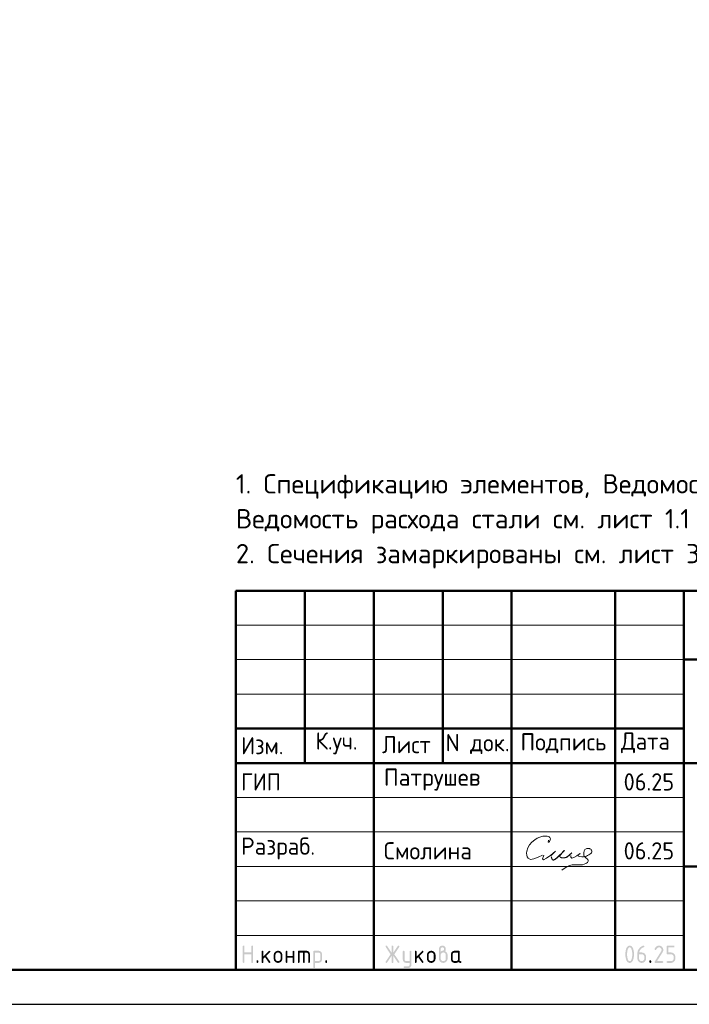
# Model space of a CAD drawing. Header units: millimetres. Extents: x 0 to 50400, y 0 to 35640.
# Tile 10 of 14: x 23836 to 35493, y 0 to 17142. Entities that reach past the tile are written whole.
import ezdxf

# ---------------------------------------------------------------- set-up
doc = ezdxf.new("R2010")
doc.units = ezdxf.units.MM
doc.layers.add('Standard', color=7, linetype='Continuous', lineweight=25)
doc.styles.add('ISOCPEUR', font='txt')

msp = doc.modelspace()

# ---------------------------------------------------------------- hatches: boundary and pattern name
at = {"layer": 'Standard', "linetype": 'Continuous', "lineweight": 25, "transparency": 33554687}
for points in [[(27719, 737), (27719, 1007), (27719, 1008), (27719, 1010), (27719, 1012), (27720, 1013), (27720, 1015), (27721, 1016), (27722, 1017), (27723, 1018), (27724, 1019), (27725, 1019), (27726, 1020), (27727, 1021), (27729, 1021), (27730, 1021), (27732, 1022), (27734, 1022), (27736, 1022), (27737, 1021), (27739, 1021), (27741, 1021), (27742, 1020), (27743, 1019), (27744, 1019), (27745, 1018), (27746, 1017), (27747, 1016), (27748, 1015), (27748, 1013), (27748, 1012), (27749, 1010), (27749, 1008), (27749, 1007), (27749, 902), (27869, 902), (27869, 1007), (27869, 1008), (27869, 1010), (27869, 1012), (27870, 1013), (27870, 1015), (27871, 1016), (27871, 1017), (27872, 1018), (27873, 1019), (27874, 1019), (27876, 1020), (27877, 1021), (27878, 1021), (27880, 1021), (27882, 1022), (27884, 1022), (27886, 1022), (27887, 1021), (27889, 1021), (27890, 1021), (27892, 1020), (27893, 1019), (27894, 1019), (27895, 1018), (27896, 1017), (27897, 1016), (27897, 1015), (27898, 1013), (27898, 1012), (27898, 1010), (27899, 1008), (27899, 1007), (27899, 737), (27899, 735), (27898, 733), (27898, 731), (27898, 730), (27897, 729), (27897, 727), (27896, 726), (27895, 725), (27894, 724), (27893, 724), (27892, 723), (27890, 722), (27889, 722), (27887, 722), (27886, 722), (27884, 722), (27882, 722), (27880, 722), (27878, 722), (27877, 722), (27876, 723), (27874, 724), (27873, 724), (27872, 725), (27871, 726), (27871, 727), (27870, 729), (27870, 730), (27869, 731), (27869, 733), (27869, 735), (27869, 737), (27869, 872), (27749, 872), (27749, 737), (27749, 735), (27749, 733), (27748, 731), (27748, 730), (27748, 729), (27747, 727), (27746, 726), (27745, 725), (27744, 724), (27743, 724), (27742, 723), (27741, 722), (27739, 722), (27737, 722), (27736, 722), (27734, 722), (27732, 722), (27730, 722), (27729, 722), (27727, 722), (27726, 723), (27725, 724), (27724, 724), (27723, 725), (27722, 726), (27721, 727), (27720, 729), (27720, 730), (27719, 731), (27719, 733), (27719, 735)], [(28079, 833), (28173, 927), (28174, 928), (28175, 929), (28177, 930), (28178, 930), (28179, 931), (28181, 931), (28182, 931), (28184, 931), (28186, 931), (28187, 931), (28189, 931), (28190, 930), (28192, 930), (28193, 929), (28194, 929), (28195, 928), (28196, 927), (28197, 926), (28197, 924), (28198, 923), (28198, 922), (28198, 920), (28199, 918), (28199, 916), (28199, 915), (28198, 914), (28198, 912), (28198, 911), (28197, 910), (28196, 908), (28195, 907), (28194, 906), (28128, 840), (28196, 745), (28197, 743), (28198, 741), (28199, 739), (28199, 736), (28199, 734), (28198, 733), (28198, 731), (28198, 730), (28197, 728), (28197, 727), (28196, 726), (28195, 725), (28194, 724), (28193, 724), (28192, 723), (28190, 722), (28189, 722), (28187, 722), (28186, 722), (28184, 722), (28182, 722), (28180, 722), (28178, 722), (28177, 723), (28175, 724), (28174, 725), (28172, 726), (28171, 728), (28107, 819), (28079, 791), (28079, 737), (28079, 735), (28078, 733), (28078, 731), (28078, 730), (28077, 729), (28077, 727), (28076, 726), (28075, 725), (28074, 724), (28073, 724), (28072, 723), (28070, 722), (28069, 722), (28067, 722), (28066, 722), (28064, 722), (28062, 722), (28060, 722), (28059, 722), (28057, 722), (28056, 723), (28055, 724), (28053, 724), (28052, 725), (28051, 726), (28051, 727), (28050, 729), (28050, 730), (28049, 731), (28049, 733), (28049, 735), (28049, 737), (28049, 916), (28049, 918), (28049, 920), (28049, 922), (28050, 923), (28050, 924), (28051, 926), (28051, 927), (28052, 928), (28053, 929), (28055, 929), (28056, 930), (28057, 930), (28059, 931), (28060, 931), (28062, 931), (28064, 931), (28066, 931), (28067, 931), (28069, 931), (28070, 930), (28072, 930), (28073, 929), (28074, 929), (28075, 928), (28076, 927), (28077, 926), (28077, 924), (28078, 923), (28078, 922), (28078, 920), (28079, 918), (28079, 916)], [(28498, 811), (28498, 737), (28498, 735), (28498, 733), (28498, 731), (28497, 730), (28497, 729), (28496, 727), (28496, 726), (28495, 725), (28494, 724), (28493, 724), (28491, 723), (28490, 722), (28489, 722), (28487, 722), (28485, 722), (28483, 722), (28481, 722), (28480, 722), (28478, 722), (28477, 722), (28475, 723), (28474, 724), (28473, 724), (28472, 725), (28471, 726), (28470, 727), (28470, 729), (28469, 730), (28469, 731), (28469, 733), (28468, 735), (28468, 737), (28468, 916), (28468, 918), (28469, 920), (28469, 922), (28469, 923), (28470, 924), (28470, 926), (28471, 927), (28472, 928), (28473, 929), (28474, 929), (28475, 930), (28477, 930), (28478, 931), (28480, 931), (28481, 931), (28483, 931), (28485, 931), (28487, 931), (28489, 931), (28490, 930), (28491, 930), (28493, 929), (28494, 929), (28495, 928), (28496, 927), (28496, 926), (28497, 924), (28497, 923), (28498, 922), (28498, 920), (28498, 918), (28498, 916), (28498, 841), (28588, 841), (28588, 916), (28588, 918), (28588, 920), (28588, 922), (28589, 923), (28589, 924), (28590, 926), (28591, 927), (28592, 928), (28593, 929), (28594, 929), (28595, 930), (28596, 930), (28598, 931), (28600, 931), (28601, 931), (28603, 931), (28605, 931), (28607, 931), (28608, 931), (28610, 930), (28611, 930), (28612, 929), (28613, 929), (28614, 928), (28615, 927), (28616, 926), (28617, 924), (28617, 923), (28618, 922), (28618, 920), (28618, 918), (28618, 916), (28618, 737), (28618, 735), (28618, 733), (28618, 731), (28617, 730), (28617, 729), (28616, 727), (28615, 726), (28614, 725), (28613, 724), (28612, 724), (28611, 723), (28610, 722), (28608, 722), (28607, 722), (28605, 722), (28603, 722), (28601, 722), (28600, 722), (28598, 722), (28596, 722), (28595, 723), (28594, 724), (28593, 724), (28592, 725), (28591, 726), (28590, 727), (28589, 729), (28589, 730), (28588, 731), (28588, 733), (28588, 735), (28588, 737), (28588, 811)], [(28693, 931), (28828, 931), (28831, 931), (28834, 931), (28837, 931), (28840, 930), (28843, 930), (28846, 929), (28849, 928), (28851, 927), (28854, 926), (28856, 925), (28859, 923), (28861, 922), (28864, 920), (28866, 918), (28868, 916), (28871, 914), (28873, 912), (28875, 909), (28877, 907), (28878, 905), (28880, 902), (28881, 900), (28883, 897), (28884, 895), (28885, 892), (28886, 889), (28886, 886), (28887, 883), (28887, 881), (28888, 878), (28888, 875), (28888, 871), (28888, 737), (28888, 735), (28888, 733), (28888, 731), (28887, 730), (28887, 729), (28886, 727), (28885, 726), (28884, 725), (28883, 724), (28882, 724), (28881, 723), (28880, 722), (28878, 722), (28877, 722), (28875, 722), (28873, 722), (28871, 722), (28869, 722), (28868, 722), (28866, 722), (28865, 723), (28864, 724), (28863, 724), (28862, 725), (28861, 726), (28860, 727), (28859, 729), (28859, 730), (28858, 731), (28858, 733), (28858, 735), (28858, 737), (28858, 871), (28858, 875), (28857, 877), (28857, 880), (28856, 883), (28855, 886), (28853, 888), (28851, 891), (28849, 893), (28847, 895), (28845, 896), (28842, 898), (28840, 899), (28837, 900), (28834, 901), (28831, 901), (28828, 901), (28798, 901), (28798, 737), (28798, 735), (28798, 733), (28798, 731), (28797, 730), (28797, 729), (28796, 727), (28795, 726), (28794, 725), (28793, 724), (28792, 724), (28791, 723), (28790, 722), (28788, 722), (28787, 722), (28785, 722), (28783, 722), (28781, 722), (28780, 722), (28778, 722), (28777, 722), (28775, 723), (28774, 724), (28773, 724), (28772, 725), (28771, 726), (28770, 727), (28769, 729), (28769, 730), (28769, 731), (28768, 733), (28768, 735), (28768, 737), (28768, 901), (28708, 901), (28708, 737), (28708, 735), (28708, 733), (28708, 731), (28707, 730), (28707, 729), (28706, 727), (28705, 726), (28704, 725), (28704, 724), (28702, 724), (28701, 723), (28700, 722), (28698, 722), (28697, 722), (28695, 722), (28693, 722), (28691, 722), (28690, 722), (28688, 722), (28687, 722), (28685, 723), (28684, 724), (28683, 724), (28682, 725), (28681, 726), (28680, 727), (28680, 729), (28679, 730), (28679, 731), (28678, 733), (28678, 735), (28678, 737), (28678, 916), (28678, 918), (28678, 920), (28679, 922), (28679, 923), (28680, 924), (28680, 926), (28681, 927), (28682, 928), (28683, 929), (28684, 929), (28685, 930), (28687, 930), (28688, 931), (28690, 931), (28691, 931)], [(30310, 844), (30233, 728), (30232, 726), (30230, 725), (30229, 724), (30227, 723), (30226, 722), (30224, 722), (30222, 722), (30220, 722), (30218, 722), (30217, 722), (30215, 722), (30214, 723), (30212, 723), (30211, 724), (30210, 724), (30209, 725), (30208, 726), (30207, 728), (30207, 729), (30206, 730), (30206, 732), (30206, 734), (30205, 735), (30205, 737), (30205, 739), (30206, 741), (30207, 743), (30208, 745), (30292, 871), (30208, 998), (30207, 1000), (30206, 1002), (30205, 1004), (30205, 1006), (30205, 1008), (30206, 1010), (30206, 1011), (30206, 1013), (30207, 1014), (30207, 1015), (30208, 1017), (30209, 1018), (30210, 1019), (30211, 1019), (30212, 1020), (30214, 1021), (30215, 1021), (30217, 1021), (30218, 1022), (30220, 1022), (30222, 1022), (30224, 1021), (30226, 1021), (30227, 1020), (30229, 1019), (30230, 1018), (30232, 1016), (30233, 1015), (30310, 899), (30310, 1007), (30310, 1008), (30310, 1010), (30311, 1012), (30311, 1013), (30312, 1015), (30312, 1016), (30313, 1017), (30314, 1018), (30315, 1019), (30316, 1019), (30317, 1020), (30319, 1021), (30320, 1021), (30322, 1021), (30323, 1022), (30325, 1022), (30327, 1022), (30329, 1021), (30330, 1021), (30332, 1021), (30333, 1020), (30334, 1019), (30336, 1019), (30337, 1018), (30337, 1017), (30338, 1016), (30339, 1015), (30339, 1013), (30340, 1012), (30340, 1010), (30340, 1008), (30340, 1007), (30340, 899), (30418, 1015), (30419, 1016), (30420, 1018), (30422, 1019), (30423, 1020), (30425, 1021), (30427, 1021), (30428, 1022), (30430, 1022), (30432, 1022), (30433, 1021), (30435, 1021), (30436, 1020), (30437, 1020), (30439, 1019), (30440, 1018), (30441, 1017), (30442, 1016), (30443, 1015), (30444, 1013), (30444, 1012), (30445, 1011), (30445, 1009), (30445, 1008), (30445, 1006), (30445, 1004), (30445, 1002), (30444, 1000), (30443, 998), (30358, 871), (30443, 745), (30444, 743), (30445, 741), (30445, 739), (30445, 737), (30445, 735), (30445, 734), (30445, 732), (30444, 731), (30444, 730), (30443, 728), (30442, 727), (30441, 726), (30440, 725), (30439, 724), (30438, 723), (30436, 723), (30435, 722), (30434, 722), (30432, 722), (30431, 722), (30429, 722), (30427, 722), (30425, 722), (30423, 723), (30422, 724), (30420, 725), (30419, 726), (30418, 728), (30340, 844), (30340, 737), (30340, 735), (30340, 733), (30340, 731), (30339, 730), (30339, 729), (30338, 727), (30337, 726), (30337, 725), (30336, 724), (30334, 724), (30333, 723), (30332, 722), (30330, 722), (30329, 722), (30327, 722), (30325, 722), (30323, 722), (30322, 722), (30320, 722), (30319, 722), (30317, 723), (30316, 724), (30315, 724), (30314, 725), (30313, 726), (30312, 727), (30312, 729), (30311, 730), (30311, 731), (30310, 733), (30310, 735), (30310, 737)], [(30625, 691), (30625, 722), (30565, 722), (30562, 722), (30559, 722), (30556, 722), (30553, 723), (30550, 723), (30547, 724), (30545, 725), (30542, 726), (30539, 727), (30537, 728), (30534, 730), (30532, 731), (30529, 733), (30527, 735), (30525, 737), (30523, 739), (30521, 741), (30519, 744), (30517, 746), (30515, 748), (30513, 751), (30512, 753), (30511, 756), (30510, 758), (30509, 761), (30508, 764), (30507, 767), (30506, 769), (30506, 772), (30506, 775), (30505, 778), (30505, 781), (30505, 916), (30505, 918), (30506, 920), (30506, 922), (30506, 923), (30507, 924), (30507, 926), (30508, 927), (30509, 928), (30510, 929), (30511, 929), (30512, 930), (30514, 930), (30515, 931), (30517, 931), (30518, 931), (30520, 931), (30522, 931), (30524, 931), (30526, 931), (30527, 930), (30528, 930), (30530, 929), (30531, 929), (30532, 928), (30533, 927), (30533, 926), (30534, 924), (30534, 923), (30535, 922), (30535, 920), (30535, 918), (30535, 916), (30535, 782), (30535, 779), (30536, 776), (30536, 773), (30538, 770), (30539, 768), (30540, 765), (30542, 763), (30544, 760), (30546, 758), (30549, 757), (30551, 755), (30554, 754), (30557, 753), (30559, 752), (30562, 752), (30565, 752), (30625, 752), (30625, 916), (30625, 918), (30625, 920), (30625, 922), (30626, 923), (30626, 924), (30627, 926), (30628, 927), (30629, 928), (30630, 929), (30631, 929), (30632, 930), (30633, 930), (30635, 931), (30636, 931), (30638, 931), (30640, 931), (30642, 931), (30644, 931), (30645, 931), (30647, 930), (30648, 930), (30649, 929), (30650, 929), (30651, 928), (30652, 927), (30653, 926), (30654, 924), (30654, 923), (30655, 922), (30655, 920), (30655, 918), (30655, 916), (30655, 692), (30655, 688), (30655, 685), (30655, 682), (30654, 680), (30653, 677), (30653, 674), (30652, 671), (30651, 669), (30650, 666), (30648, 663), (30647, 661), (30645, 658), (30644, 656), (30642, 654), (30640, 651), (30638, 649), (30636, 647), (30634, 645), (30631, 643), (30629, 641), (30627, 640), (30624, 638), (30621, 637), (30619, 636), (30616, 635), (30613, 634), (30611, 633), (30608, 633), (30605, 632), (30602, 632), (30599, 632), (30596, 632), (30535, 632), (30534, 632), (30532, 632), (30530, 632), (30529, 633), (30527, 633), (30526, 634), (30525, 634), (30524, 635), (30523, 636), (30522, 638), (30522, 639), (30521, 640), (30521, 642), (30521, 643), (30520, 645), (30520, 647), (30520, 648), (30521, 650), (30521, 651), (30522, 652), (30522, 654), (30523, 655), (30524, 656), (30525, 657), (30526, 658), (30527, 659), (30529, 660), (30530, 661), (30531, 661), (30533, 661), (30534, 662), (30535, 662), (30595, 662), (30598, 662), (30601, 662), (30604, 663), (30607, 664), (30609, 665), (30612, 666), (30614, 668), (30616, 670), (30619, 672), (30620, 675), (30622, 677), (30623, 680), (30624, 682), (30624, 685), (30625, 688)], [(30745, 833), (30840, 927), (30841, 928), (30842, 929), (30843, 930), (30844, 930), (30846, 931), (30847, 931), (30849, 931), (30850, 931), (30852, 931), (30854, 931), (30855, 931), (30857, 930), (30858, 930), (30859, 929), (30860, 929), (30861, 928), (30862, 927), (30863, 926), (30864, 924), (30864, 923), (30865, 922), (30865, 920), (30865, 918), (30865, 916), (30865, 915), (30865, 914), (30865, 912), (30864, 911), (30863, 910), (30863, 908), (30862, 907), (30861, 906), (30795, 840), (30862, 745), (30864, 743), (30864, 741), (30865, 739), (30865, 736), (30865, 734), (30865, 733), (30865, 731), (30864, 730), (30864, 728), (30863, 727), (30862, 726), (30861, 725), (30860, 724), (30859, 724), (30858, 723), (30857, 722), (30855, 722), (30854, 722), (30852, 722), (30850, 722), (30848, 722), (30846, 722), (30845, 722), (30843, 723), (30842, 724), (30840, 725), (30839, 726), (30838, 728), (30773, 819), (30745, 791), (30745, 737), (30745, 735), (30745, 733), (30745, 731), (30744, 730), (30744, 729), (30743, 727), (30742, 726), (30741, 725), (30741, 724), (30739, 724), (30738, 723), (30737, 722), (30735, 722), (30734, 722), (30732, 722), (30730, 722), (30728, 722), (30727, 722), (30725, 722), (30724, 722), (30722, 723), (30721, 724), (30720, 724), (30719, 725), (30718, 726), (30717, 727), (30717, 729), (30716, 730), (30716, 731), (30715, 733), (30715, 735), (30715, 737), (30715, 916), (30715, 918), (30715, 920), (30716, 922), (30716, 923), (30717, 924), (30717, 926), (30718, 927), (30719, 928), (30720, 929), (30721, 929), (30722, 930), (30724, 930), (30725, 931), (30727, 931), (30728, 931), (30730, 931), (30732, 931), (30734, 931), (30735, 931), (30737, 930), (30738, 930), (30739, 929), (30741, 929), (30741, 928), (30742, 927), (30743, 926), (30744, 924), (30744, 923), (30745, 922), (30745, 920), (30745, 918), (30745, 916)], [(34965, 1022), (34968, 1022), (34972, 1021), (34976, 1021), (34980, 1020), (34983, 1019), (34987, 1018), (34990, 1017), (34993, 1016), (34997, 1015), (35000, 1013), (35003, 1011), (35006, 1009), (35009, 1007), (35012, 1005), (35015, 1002), (35018, 1000), (35020, 997), (35023, 994), (35025, 991), (35027, 988), (35029, 985), (35031, 982), (35033, 979), (35034, 975), (35035, 972), (35036, 969), (35038, 965), (35038, 962), (35039, 958), (35039, 954), (35040, 950), (35040, 947), (35040, 941), (35039, 936), (35038, 930), (35036, 925), (35034, 920), (35032, 914), (35029, 909), (35026, 903), (34931, 752), (35025, 752), (35026, 752), (35028, 751), (35030, 751), (35031, 751), (35033, 750), (35034, 749), (35035, 749), (35036, 748), (35037, 747), (35037, 746), (35038, 745), (35039, 743), (35039, 742), (35039, 740), (35040, 738), (35040, 737), (35040, 735), (35039, 733), (35039, 731), (35039, 730), (35038, 729), (35037, 727), (35037, 726), (35036, 725), (35035, 724), (35034, 724), (35033, 723), (35031, 722), (35030, 722), (35028, 722), (35026, 722), (35025, 722), (34905, 722), (34903, 722), (34901, 722), (34899, 722), (34898, 722), (34897, 723), (34895, 724), (34894, 724), (34893, 725), (34892, 726), (34892, 727), (34891, 729), (34891, 730), (34890, 731), (34890, 733), (34890, 735), (34890, 737), (34890, 739), (34890, 741), (34891, 743), (34892, 745), (35002, 922), (35004, 925), (35005, 928), (35007, 931), (35008, 934), (35009, 937), (35009, 940), (35010, 943), (35010, 946), (35010, 951), (35009, 955), (35008, 960), (35006, 964), (35005, 968), (35002, 971), (35000, 975), (34996, 978), (34993, 982), (34989, 984), (34986, 987), (34982, 988), (34978, 990), (34974, 991), (34969, 991), (34965, 991), (34961, 991), (34958, 991), (34955, 990), (34952, 989), (34949, 988), (34946, 986), (34943, 984), (34940, 982), (34937, 980), (34934, 977), (34931, 974), (34929, 970), (34926, 967), (34923, 963), (34920, 958), (34918, 954), (34917, 952), (34915, 951), (34914, 949), (34912, 948), (34911, 947), (34909, 947), (34907, 947), (34905, 947), (34903, 947), (34901, 947), (34899, 947), (34898, 947), (34897, 948), (34895, 949), (34894, 949), (34893, 950), (34892, 951), (34892, 952), (34891, 954), (34891, 955), (34890, 956), (34890, 958), (34890, 960), (34890, 962), (34890, 963), (34890, 965), (34890, 966), (34891, 968), (34894, 974), (34898, 980), (34902, 986), (34906, 991), (34910, 996), (34914, 1000), (34919, 1005), (34923, 1008), (34928, 1011), (34933, 1014), (34938, 1016), (34943, 1018), (34948, 1020), (34953, 1021), (34959, 1022)], [(35100, 887), (35100, 1007), (35100, 1008), (35100, 1010), (35100, 1012), (35100, 1013), (35101, 1015), (35102, 1016), (35102, 1017), (35103, 1018), (35104, 1019), (35105, 1019), (35107, 1020), (35108, 1021), (35109, 1021), (35111, 1021), (35113, 1022), (35114, 1022), (35219, 1022), (35221, 1022), (35223, 1021), (35224, 1021), (35226, 1021), (35227, 1020), (35228, 1019), (35229, 1019), (35230, 1018), (35231, 1017), (35232, 1016), (35233, 1014), (35233, 1013), (35234, 1012), (35234, 1010), (35234, 1008), (35234, 1007), (35234, 1005), (35234, 1003), (35234, 1001), (35233, 1000), (35233, 999), (35232, 997), (35231, 996), (35230, 995), (35229, 994), (35228, 994), (35227, 993), (35226, 992), (35224, 992), (35223, 992), (35221, 991), (35219, 991), (35130, 991), (35130, 902), (35174, 902), (35178, 902), (35182, 901), (35186, 901), (35189, 900), (35193, 900), (35196, 899), (35200, 897), (35203, 896), (35207, 895), (35210, 893), (35213, 891), (35216, 889), (35219, 887), (35222, 885), (35225, 882), (35227, 880), (35230, 877), (35232, 874), (35235, 871), (35237, 868), (35239, 865), (35241, 862), (35242, 859), (35244, 855), (35245, 852), (35246, 849), (35247, 845), (35248, 841), (35249, 838), (35249, 834), (35249, 830), (35249, 827), (35249, 797), (35249, 793), (35249, 789), (35249, 785), (35248, 782), (35247, 778), (35246, 775), (35245, 771), (35244, 768), (35242, 764), (35241, 761), (35239, 758), (35237, 755), (35235, 752), (35232, 749), (35230, 746), (35227, 743), (35224, 741), (35222, 738), (35219, 736), (35216, 734), (35213, 732), (35209, 730), (35206, 728), (35203, 727), (35200, 726), (35196, 725), (35193, 724), (35189, 723), (35186, 722), (35182, 722), (35178, 722), (35174, 722), (35114, 722), (35113, 722), (35111, 722), (35109, 722), (35108, 722), (35107, 723), (35105, 724), (35104, 724), (35103, 725), (35102, 726), (35102, 727), (35101, 729), (35100, 730), (35100, 731), (35100, 733), (35100, 735), (35100, 737), (35100, 738), (35100, 740), (35100, 742), (35100, 743), (35101, 745), (35102, 746), (35102, 747), (35103, 748), (35104, 749), (35105, 749), (35107, 750), (35108, 751), (35109, 751), (35111, 751), (35113, 752), (35114, 752), (35174, 752), (35179, 752), (35183, 752), (35188, 753), (35192, 755), (35196, 756), (35199, 759), (35203, 761), (35206, 765), (35209, 768), (35212, 772), (35214, 775), (35216, 779), (35218, 783), (35218, 788), (35219, 792), (35219, 797), (35219, 827), (35219, 831), (35218, 836), (35218, 840), (35216, 844), (35214, 848), (35212, 851), (35209, 855), (35206, 858), (35203, 862), (35199, 864), (35195, 867), (35192, 868), (35188, 870), (35183, 871), (35179, 872), (35174, 872), (35114, 872), (35113, 872), (35111, 872), (35109, 872), (35108, 872), (35107, 873), (35105, 874), (35104, 874), (35103, 875), (35102, 876), (35102, 877), (35101, 879), (35100, 880), (35100, 881), (35100, 883), (35100, 885)], [(27959, 752), (27959, 753), (27959, 755), (27959, 757), (27960, 758), (27960, 760), (27961, 761), (27962, 762), (27963, 763), (27963, 764), (27965, 765), (27966, 765), (27967, 766), (27969, 766), (27970, 766), (27972, 767), (27974, 767), (27976, 767), (27977, 766), (27979, 766), (27980, 766), (27982, 765), (27983, 765), (27984, 764), (27985, 763), (27986, 762), (27987, 761), (27987, 760), (27988, 758), (27988, 757), (27989, 755), (27989, 753), (27989, 752), (27989, 737), (27989, 735), (27989, 733), (27988, 731), (27988, 730), (27987, 729), (27987, 727), (27986, 726), (27985, 725), (27984, 724), (27983, 724), (27982, 723), (27980, 722), (27979, 722), (27977, 722), (27976, 722), (27974, 722), (27972, 722), (27970, 722), (27969, 722), (27967, 722), (27966, 723), (27965, 724), (27963, 724), (27963, 725), (27962, 726), (27961, 727), (27960, 729), (27960, 730), (27959, 731), (27959, 733), (27959, 735), (27959, 737)], [(29158, 752), (29158, 753), (29158, 755), (29158, 757), (29159, 758), (29159, 760), (29160, 761), (29161, 762), (29162, 763), (29163, 764), (29164, 765), (29165, 765), (29166, 766), (29168, 766), (29169, 766), (29171, 767), (29173, 767), (29175, 767), (29177, 766), (29178, 766), (29180, 766), (29181, 765), (29182, 765), (29183, 764), (29184, 763), (29185, 762), (29186, 761), (29187, 760), (29187, 758), (29188, 757), (29188, 755), (29188, 753), (29188, 752), (29188, 737), (29188, 735), (29188, 733), (29188, 731), (29187, 730), (29187, 729), (29186, 727), (29185, 726), (29184, 725), (29183, 724), (29182, 724), (29181, 723), (29180, 722), (29178, 722), (29177, 722), (29175, 722), (29173, 722), (29171, 722), (29169, 722), (29168, 722), (29166, 722), (29165, 723), (29164, 724), (29163, 724), (29162, 725), (29161, 726), (29160, 727), (29159, 729), (29159, 730), (29158, 731), (29158, 733), (29158, 735), (29158, 737)], [(34800, 752), (34800, 753), (34800, 755), (34800, 757), (34801, 758), (34801, 760), (34802, 761), (34803, 762), (34804, 763), (34804, 764), (34806, 765), (34807, 765), (34808, 766), (34810, 766), (34811, 766), (34813, 767), (34815, 767), (34817, 767), (34818, 766), (34820, 766), (34821, 766), (34823, 765), (34824, 765), (34825, 764), (34826, 763), (34827, 762), (34828, 761), (34828, 760), (34829, 758), (34829, 757), (34830, 755), (34830, 753), (34830, 752), (34830, 737), (34830, 735), (34830, 733), (34829, 731), (34829, 730), (34828, 729), (34828, 727), (34827, 726), (34826, 725), (34825, 724), (34824, 724), (34823, 723), (34821, 722), (34820, 722), (34818, 722), (34817, 722), (34815, 722), (34813, 722), (34811, 722), (34810, 722), (34808, 722), (34807, 723), (34806, 724), (34804, 724), (34804, 725), (34803, 726), (34802, 727), (34801, 729), (34801, 730), (34800, 731), (34800, 733), (34800, 735), (34800, 737)]]:
    msp.add_hatch(color=7, dxfattribs=at).paths.add_polyline_path(points, flags=16)
h = msp.add_hatch(color=7, dxfattribs=at)
h.paths.add_polyline_path([(28259, 796), (28259, 856), (28259, 860), (28259, 864), (28259, 868), (28260, 871), (28261, 875), (28262, 878), (28263, 882), (28264, 885), (28265, 889), (28267, 892), (28269, 895), (28271, 898), (28273, 901), (28275, 904), (28278, 907), (28280, 909), (28283, 912), (28286, 915), (28289, 917), (28292, 919), (28295, 921), (28298, 923), (28301, 925), (28305, 926), (28308, 927), (28311, 928), (28315, 929), (28318, 930), (28322, 931), (28326, 931), (28329, 931), (28333, 931), (28337, 931), (28341, 931), (28345, 931), (28349, 930), (28352, 929), (28356, 928), (28359, 927), (28362, 926), (28366, 925), (28369, 923), (28372, 921), (28375, 919), (28378, 917), (28381, 915), (28384, 912), (28387, 910), (28389, 907), (28392, 904), (28394, 901), (28396, 898), (28398, 895), (28400, 892), (28401, 889), (28403, 886), (28404, 882), (28405, 879), (28406, 875), (28407, 872), (28408, 868), (28408, 864), (28408, 860), (28408, 856), (28408, 796), (28408, 793), (28408, 789), (28408, 785), (28407, 781), (28406, 778), (28405, 774), (28404, 771), (28403, 768), (28401, 764), (28400, 761), (28398, 758), (28396, 755), (28394, 752), (28391, 749), (28389, 746), (28386, 743), (28384, 741), (28381, 738), (28378, 736), (28375, 734), (28372, 732), (28369, 730), (28365, 728), (28362, 727), (28359, 726), (28355, 725), (28352, 724), (28348, 723), (28345, 722), (28341, 722), (28337, 722), (28333, 722), (28329, 722), (28326, 722), (28322, 722), (28318, 723), (28315, 724), (28311, 725), (28308, 726), (28305, 727), (28301, 728), (28298, 730), (28295, 732), (28292, 734), (28289, 736), (28286, 738), (28283, 741), (28280, 743), (28278, 746), (28275, 749), (28273, 752), (28271, 755), (28269, 758), (28267, 761), (28265, 764), (28264, 768), (28263, 771), (28262, 774), (28261, 778), (28260, 781), (28259, 785), (28259, 789), (28259, 793)], flags=16)
h.paths.add_polyline_path([(28378, 797), (28378, 857), (28378, 861), (28377, 866), (28377, 870), (28375, 874), (28373, 878), (28371, 881), (28368, 885), (28365, 888), (28362, 892), (28358, 894), (28355, 897), (28351, 898), (28347, 900), (28342, 901), (28338, 902), (28333, 902), (28329, 902), (28324, 901), (28320, 900), (28316, 898), (28312, 897), (28309, 894), (28305, 892), (28302, 888), (28298, 885), (28296, 881), (28293, 878), (28292, 874), (28290, 870), (28289, 866), (28289, 861), (28289, 857), (28289, 797), (28289, 792), (28289, 788), (28290, 783), (28292, 779), (28293, 775), (28296, 772), (28298, 768), (28302, 765), (28305, 761), (28308, 759), (28312, 756), (28316, 755), (28320, 753), (28324, 752), (28329, 752), (28333, 752), (28338, 752), (28342, 752), (28347, 753), (28351, 755), (28355, 757), (28358, 759), (28362, 761), (28365, 765), (28368, 768), (28371, 772), (28373, 775), (28375, 779), (28377, 783), (28377, 788), (28378, 792)])
h = msp.add_hatch(color=7, dxfattribs=at)
h.paths.add_polyline_path([(28948, 916), (28948, 918), (28948, 920), (28949, 922), (28949, 923), (28950, 924), (28950, 926), (28951, 927), (28952, 928), (28953, 929), (28954, 929), (28955, 930), (28957, 930), (28958, 931), (28960, 931), (28961, 931), (28963, 931), (29038, 931), (29041, 931), (29044, 931), (29047, 931), (29050, 930), (29053, 930), (29056, 929), (29059, 928), (29061, 927), (29064, 926), (29066, 925), (29069, 923), (29071, 922), (29074, 920), (29076, 918), (29078, 916), (29080, 914), (29083, 912), (29085, 910), (29086, 907), (29088, 905), (29090, 902), (29091, 900), (29092, 897), (29094, 895), (29095, 892), (29095, 889), (29096, 886), (29097, 884), (29097, 881), (29098, 878), (29098, 875), (29098, 871), (29098, 781), (29098, 778), (29098, 775), (29097, 772), (29097, 769), (29096, 767), (29095, 764), (29095, 761), (29094, 758), (29092, 756), (29091, 753), (29090, 751), (29088, 748), (29086, 746), (29085, 744), (29083, 741), (29081, 739), (29078, 737), (29076, 735), (29074, 733), (29071, 731), (29069, 730), (29066, 728), (29064, 727), (29061, 726), (29059, 725), (29056, 724), (29053, 723), (29050, 723), (29047, 722), (29044, 722), (29041, 722), (29038, 722), (28978, 722), (28978, 647), (28978, 645), (28978, 643), (28978, 641), (28977, 640), (28977, 639), (28976, 638), (28975, 636), (28974, 635), (28973, 634), (28972, 634), (28971, 633), (28970, 633), (28968, 632), (28967, 632), (28965, 632), (28963, 632), (28961, 632), (28960, 632), (28958, 632), (28957, 633), (28955, 633), (28954, 634), (28953, 634), (28952, 635), (28951, 636), (28950, 638), (28950, 639), (28949, 640), (28949, 641), (28948, 643), (28948, 645), (28948, 647)], flags=16)
h.paths.add_polyline_path([(28978, 901), (28978, 752), (29038, 752), (29041, 752), (29044, 752), (29047, 753), (29049, 754), (29052, 755), (29054, 757), (29057, 758), (29059, 760), (29061, 763), (29063, 765), (29065, 767), (29066, 770), (29067, 773), (29067, 776), (29068, 778), (29068, 782), (29068, 871), (29068, 875), (29067, 877), (29067, 880), (29066, 883), (29065, 886), (29063, 888), (29061, 891), (29059, 893), (29057, 895), (29055, 896), (29052, 898), (29050, 899), (29047, 900), (29044, 901), (29041, 901), (29038, 901)])
h = msp.add_hatch(color=7, dxfattribs=at)
h.paths.add_polyline_path([(30925, 796), (30925, 856), (30925, 860), (30925, 864), (30926, 868), (30926, 871), (30927, 875), (30928, 878), (30929, 882), (30930, 885), (30932, 889), (30934, 892), (30935, 895), (30937, 898), (30939, 901), (30942, 904), (30944, 907), (30947, 909), (30950, 912), (30952, 915), (30955, 917), (30958, 919), (30961, 921), (30965, 923), (30968, 925), (30971, 926), (30974, 927), (30978, 928), (30981, 929), (30985, 930), (30988, 931), (30992, 931), (30996, 931), (31000, 931), (31004, 931), (31008, 931), (31011, 931), (31015, 930), (31019, 929), (31022, 928), (31026, 927), (31029, 926), (31032, 925), (31035, 923), (31039, 921), (31042, 919), (31045, 917), (31047, 915), (31050, 912), (31053, 910), (31056, 907), (31058, 904), (31060, 901), (31063, 898), (31065, 895), (31066, 892), (31068, 889), (31069, 886), (31071, 882), (31072, 879), (31073, 875), (31073, 872), (31074, 868), (31074, 864), (31075, 860), (31075, 856), (31075, 796), (31075, 793), (31074, 789), (31074, 785), (31073, 781), (31073, 778), (31072, 774), (31071, 771), (31069, 768), (31068, 764), (31066, 761), (31064, 758), (31062, 755), (31060, 752), (31058, 749), (31056, 746), (31053, 743), (31050, 741), (31047, 738), (31044, 736), (31041, 734), (31038, 732), (31035, 730), (31032, 728), (31029, 727), (31025, 726), (31022, 725), (31018, 724), (31015, 723), (31011, 722), (31007, 722), (31004, 722), (31000, 722), (30996, 722), (30992, 722), (30988, 722), (30985, 723), (30981, 724), (30978, 725), (30974, 726), (30971, 727), (30968, 728), (30965, 730), (30961, 732), (30958, 734), (30955, 736), (30952, 738), (30950, 741), (30947, 743), (30944, 746), (30942, 749), (30939, 752), (30937, 755), (30935, 758), (30934, 761), (30932, 764), (30930, 768), (30929, 771), (30928, 774), (30927, 778), (30926, 781), (30926, 785), (30925, 789), (30925, 793)], flags=16)
h.paths.add_polyline_path([(31045, 797), (31045, 857), (31045, 861), (31044, 866), (31043, 870), (31041, 874), (31040, 878), (31037, 881), (31035, 885), (31032, 888), (31028, 892), (31025, 894), (31021, 897), (31017, 898), (31013, 900), (31009, 901), (31004, 902), (31000, 902), (30995, 902), (30991, 901), (30987, 900), (30983, 898), (30979, 897), (30975, 894), (30971, 892), (30968, 888), (30965, 885), (30962, 881), (30960, 878), (30958, 874), (30957, 870), (30956, 866), (30955, 861), (30955, 857), (30955, 797), (30955, 792), (30956, 788), (30957, 783), (30958, 779), (30960, 775), (30962, 772), (30965, 768), (30968, 765), (30971, 761), (30975, 759), (30979, 756), (30983, 755), (30986, 753), (30991, 752), (30995, 752), (31000, 752), (31004, 752), (31009, 752), (31013, 753), (31017, 755), (31021, 757), (31025, 759), (31028, 761), (31032, 765), (31035, 768), (31037, 772), (31040, 775), (31041, 779), (31043, 783), (31044, 788), (31045, 792)])
h = msp.add_hatch(color=7, dxfattribs=at)
h.paths.add_polyline_path([(31165, 916), (31170, 920), (31174, 923), (31179, 926), (31183, 928), (31188, 930), (31192, 931), (31196, 931), (31200, 931), (31202, 931), (31204, 932), (31207, 933), (31209, 934), (31211, 935), (31213, 937), (31215, 939), (31217, 942), (31219, 944), (31221, 947), (31222, 949), (31223, 952), (31224, 954), (31224, 957), (31225, 959), (31225, 961), (31225, 965), (31224, 968), (31224, 970), (31223, 973), (31222, 976), (31220, 978), (31218, 981), (31216, 983), (31214, 985), (31212, 987), (31209, 988), (31207, 989), (31204, 990), (31201, 991), (31198, 991), (31195, 991), (31192, 991), (31189, 991), (31186, 990), (31183, 989), (31181, 988), (31178, 987), (31176, 985), (31174, 983), (31171, 981), (31170, 978), (31168, 976), (31167, 973), (31166, 970), (31165, 967), (31165, 965), (31165, 961)])
h.paths.add_polyline_path([(31240, 925), (31245, 923), (31249, 920), (31254, 918), (31258, 914), (31262, 911), (31266, 907), (31269, 903), (31272, 898), (31275, 893), (31278, 888), (31280, 883), (31282, 878), (31283, 873), (31284, 868), (31285, 862), (31285, 857), (31285, 797), (31285, 793), (31284, 789), (31284, 785), (31283, 781), (31282, 778), (31281, 774), (31280, 771), (31279, 768), (31278, 764), (31276, 761), (31274, 758), (31272, 755), (31270, 752), (31268, 749), (31265, 746), (31263, 743), (31260, 741), (31257, 738), (31254, 736), (31251, 734), (31248, 732), (31245, 730), (31242, 728), (31238, 727), (31235, 726), (31232, 725), (31228, 724), (31225, 723), (31221, 722), (31217, 722), (31214, 722), (31210, 722), (31206, 722), (31202, 722), (31198, 722), (31195, 723), (31191, 724), (31188, 725), (31184, 726), (31181, 727), (31177, 728), (31174, 730), (31171, 732), (31168, 734), (31165, 736), (31162, 738), (31159, 741), (31157, 743), (31154, 746), (31151, 749), (31149, 752), (31147, 755), (31145, 758), (31143, 761), (31142, 764), (31140, 768), (31139, 771), (31138, 774), (31137, 778), (31136, 782), (31136, 785), (31135, 789), (31135, 793), (31135, 797), (31135, 962), (31135, 965), (31135, 968), (31135, 971), (31136, 974), (31136, 977), (31137, 979), (31138, 982), (31139, 985), (31140, 987), (31142, 990), (31143, 993), (31145, 995), (31146, 997), (31148, 1000), (31150, 1002), (31152, 1004), (31154, 1006), (31157, 1008), (31159, 1010), (31161, 1012), (31164, 1013), (31166, 1015), (31169, 1016), (31172, 1017), (31174, 1018), (31177, 1019), (31180, 1020), (31183, 1020), (31186, 1021), (31189, 1021), (31192, 1022), (31195, 1022), (31198, 1022), (31201, 1021), (31204, 1021), (31207, 1020), (31210, 1020), (31212, 1019), (31215, 1018), (31218, 1017), (31221, 1016), (31223, 1015), (31226, 1013), (31228, 1012), (31230, 1010), (31233, 1008), (31235, 1006), (31237, 1004), (31239, 1002), (31241, 1000), (31243, 997), (31245, 995), (31246, 992), (31248, 990), (31249, 987), (31250, 985), (31251, 982), (31252, 979), (31253, 976), (31253, 974), (31254, 971), (31254, 968), (31254, 965), (31254, 962), (31254, 956), (31254, 951), (31253, 946), (31251, 941), (31249, 937), (31246, 933), (31243, 929)], flags=16)
h.paths.add_polyline_path([(31254, 797), (31254, 857), (31254, 861), (31254, 866), (31253, 870), (31251, 874), (31250, 878), (31247, 881), (31245, 885), (31241, 888), (31238, 892), (31235, 894), (31231, 897), (31227, 898), (31223, 900), (31219, 901), (31214, 902), (31210, 902), (31205, 902), (31201, 901), (31196, 900), (31192, 898), (31188, 897), (31185, 894), (31181, 892), (31178, 888), (31175, 885), (31172, 881), (31170, 878), (31168, 874), (31167, 870), (31166, 866), (31165, 861), (31165, 857), (31165, 797), (31165, 792), (31166, 788), (31167, 783), (31168, 779), (31170, 775), (31172, 772), (31175, 768), (31178, 765), (31181, 761), (31185, 759), (31188, 756), (31192, 755), (31196, 753), (31201, 752), (31205, 752), (31210, 752), (31214, 752), (31219, 752), (31223, 753), (31227, 755), (31231, 757), (31235, 759), (31238, 761), (31241, 765), (31245, 768), (31247, 772), (31250, 775), (31251, 779), (31253, 783), (31254, 788), (31254, 792)])
h = msp.add_hatch(color=7, dxfattribs=at)
h.paths.add_polyline_path([(31464, 901), (31405, 901), (31401, 901), (31399, 901), (31396, 900), (31393, 899), (31390, 898), (31388, 896), (31386, 895), (31383, 893), (31381, 890), (31380, 888), (31378, 886), (31377, 883), (31376, 880), (31375, 877), (31375, 874), (31375, 871), (31375, 782), (31375, 778), (31375, 776), (31376, 773), (31377, 770), (31378, 768), (31380, 765), (31381, 763), (31384, 760), (31386, 758), (31388, 757), (31391, 755), (31393, 754), (31396, 753), (31399, 752), (31402, 752), (31405, 752), (31434, 752), (31438, 752), (31440, 752), (31443, 753), (31446, 754), (31449, 755), (31451, 757), (31453, 758), (31456, 760), (31458, 763), (31459, 765), (31461, 767), (31462, 770), (31463, 773), (31464, 776), (31464, 778), (31464, 782)])
h.paths.add_polyline_path([(31524, 737), (31524, 735), (31524, 733), (31524, 731), (31523, 730), (31523, 729), (31522, 727), (31522, 726), (31521, 725), (31520, 724), (31519, 724), (31517, 723), (31516, 722), (31515, 722), (31513, 722), (31511, 722), (31509, 722), (31504, 722), (31499, 723), (31495, 724), (31490, 726), (31486, 728), (31482, 730), (31478, 733), (31475, 737), (31471, 733), (31466, 730), (31462, 728), (31457, 726), (31452, 724), (31446, 723), (31441, 722), (31434, 722), (31405, 722), (31401, 722), (31398, 722), (31395, 722), (31392, 723), (31390, 723), (31387, 724), (31384, 725), (31381, 726), (31379, 727), (31376, 728), (31374, 730), (31371, 731), (31369, 733), (31366, 735), (31364, 737), (31362, 739), (31360, 741), (31358, 743), (31356, 746), (31354, 748), (31353, 751), (31351, 753), (31350, 756), (31349, 758), (31348, 761), (31347, 764), (31346, 766), (31346, 769), (31345, 772), (31345, 775), (31345, 778), (31345, 781), (31345, 871), (31345, 875), (31345, 878), (31345, 881), (31346, 884), (31346, 886), (31347, 889), (31348, 892), (31349, 895), (31350, 897), (31351, 900), (31353, 902), (31354, 905), (31356, 907), (31358, 910), (31360, 912), (31362, 914), (31364, 916), (31366, 918), (31369, 920), (31371, 922), (31374, 923), (31376, 925), (31379, 926), (31381, 927), (31384, 928), (31387, 929), (31390, 930), (31392, 930), (31395, 931), (31398, 931), (31401, 931), (31405, 931), (31479, 931), (31481, 931), (31483, 931), (31485, 931), (31486, 930), (31487, 930), (31489, 929), (31490, 929), (31491, 928), (31492, 927), (31492, 926), (31493, 924), (31493, 923), (31494, 922), (31494, 920), (31494, 918), (31494, 916), (31494, 767), (31494, 765), (31495, 763), (31495, 761), (31495, 760), (31496, 759), (31496, 757), (31497, 756), (31498, 755), (31499, 754), (31500, 754), (31501, 753), (31503, 752), (31504, 752), (31506, 752), (31508, 752), (31509, 752), (31511, 752), (31513, 751), (31515, 751), (31516, 751), (31517, 750), (31519, 749), (31520, 749), (31521, 748), (31522, 747), (31522, 746), (31523, 744), (31523, 743), (31524, 742), (31524, 740), (31524, 738)], flags=16)
h = msp.add_hatch(color=7, dxfattribs=at)
h.paths.add_polyline_path([(34500, 872), (34500, 881), (34499, 890), (34499, 899), (34498, 908), (34497, 916), (34495, 925), (34494, 934), (34492, 942), (34490, 948), (34489, 953), (34487, 959), (34485, 964), (34483, 968), (34481, 972), (34479, 976), (34477, 979), (34474, 982), (34472, 984), (34469, 987), (34467, 988), (34464, 990), (34461, 991), (34458, 991), (34455, 991), (34452, 991), (34449, 991), (34446, 990), (34443, 988), (34441, 987), (34438, 984), (34436, 982), (34433, 979), (34431, 976), (34429, 972), (34427, 968), (34425, 963), (34423, 959), (34422, 953), (34420, 948), (34418, 942), (34416, 933), (34415, 925), (34413, 916), (34412, 907), (34411, 898), (34411, 890), (34410, 881), (34410, 872), (34410, 862), (34411, 853), (34411, 844), (34412, 835), (34413, 827), (34415, 818), (34416, 810), (34418, 801), (34420, 795), (34421, 790), (34423, 784), (34425, 780), (34427, 775), (34429, 771), (34431, 767), (34433, 764), (34436, 761), (34438, 759), (34441, 756), (34443, 755), (34446, 753), (34449, 752), (34452, 752), (34455, 752), (34458, 752), (34461, 752), (34464, 753), (34467, 755), (34469, 756), (34472, 759), (34474, 761), (34477, 764), (34479, 767), (34481, 771), (34483, 775), (34485, 780), (34487, 784), (34489, 790), (34490, 795), (34492, 801), (34494, 810), (34495, 818), (34497, 827), (34498, 835), (34499, 844), (34499, 853), (34500, 862)])
h.paths.add_polyline_path([(34530, 872), (34530, 865), (34530, 858), (34529, 852), (34529, 846), (34529, 839), (34528, 833), (34527, 827), (34527, 822), (34526, 816), (34525, 810), (34524, 805), (34522, 799), (34521, 794), (34520, 789), (34518, 784), (34517, 779), (34514, 772), (34512, 765), (34509, 759), (34506, 754), (34502, 748), (34499, 744), (34495, 739), (34492, 736), (34488, 732), (34484, 730), (34479, 727), (34475, 725), (34470, 723), (34465, 722), (34460, 722), (34455, 722), (34450, 722), (34445, 722), (34440, 723), (34435, 725), (34431, 727), (34426, 730), (34422, 732), (34418, 736), (34414, 739), (34411, 744), (34408, 748), (34404, 754), (34401, 759), (34398, 765), (34396, 771), (34393, 779), (34392, 783), (34390, 789), (34389, 794), (34388, 799), (34386, 804), (34385, 810), (34384, 816), (34383, 821), (34383, 827), (34382, 833), (34381, 839), (34381, 846), (34381, 852), (34380, 858), (34380, 865), (34380, 872), (34380, 878), (34380, 885), (34381, 891), (34381, 898), (34381, 904), (34382, 910), (34383, 916), (34383, 922), (34384, 928), (34385, 933), (34386, 939), (34388, 944), (34389, 949), (34390, 954), (34392, 960), (34393, 964), (34396, 972), (34398, 978), (34401, 984), (34404, 989), (34408, 995), (34411, 999), (34414, 1004), (34418, 1007), (34422, 1011), (34426, 1014), (34431, 1016), (34435, 1018), (34440, 1020), (34445, 1021), (34450, 1022), (34455, 1022), (34460, 1022), (34465, 1021), (34470, 1020), (34475, 1018), (34479, 1016), (34484, 1013), (34488, 1011), (34492, 1007), (34495, 1004), (34499, 999), (34502, 995), (34506, 989), (34509, 984), (34512, 978), (34514, 971), (34517, 964), (34518, 959), (34520, 954), (34521, 949), (34522, 944), (34524, 938), (34525, 933), (34526, 927), (34527, 922), (34527, 916), (34528, 910), (34529, 904), (34529, 897), (34529, 891), (34530, 885), (34530, 878)], flags=16)
h = msp.add_hatch(color=7, dxfattribs=at)
h.paths.add_polyline_path([(34620, 872), (34620, 797), (34620, 792), (34621, 788), (34622, 783), (34623, 779), (34625, 775), (34627, 772), (34630, 768), (34633, 765), (34636, 761), (34640, 759), (34644, 756), (34647, 755), (34651, 753), (34656, 752), (34660, 752), (34665, 752), (34670, 752), (34674, 752), (34678, 753), (34682, 755), (34686, 757), (34690, 759), (34693, 761), (34697, 765), (34700, 768), (34702, 772), (34705, 775), (34706, 779), (34708, 783), (34709, 788), (34710, 792), (34710, 797), (34710, 827), (34710, 831), (34709, 836), (34708, 840), (34706, 844), (34705, 848), (34702, 852), (34700, 855), (34697, 858), (34693, 862), (34690, 864), (34686, 867), (34682, 868), (34678, 870), (34674, 871), (34669, 872), (34665, 872)])
h.paths.add_polyline_path([(34695, 1022), (34697, 1022), (34698, 1021), (34700, 1021), (34701, 1021), (34703, 1020), (34704, 1019), (34705, 1019), (34706, 1018), (34707, 1017), (34708, 1016), (34708, 1015), (34709, 1013), (34709, 1012), (34709, 1010), (34710, 1008), (34710, 1007), (34710, 1004), (34709, 1002), (34709, 999), (34708, 998), (34707, 996), (34705, 995), (34704, 994), (34702, 994), (34698, 993), (34694, 991), (34690, 990), (34686, 988), (34682, 986), (34678, 984), (34675, 982), (34671, 979), (34667, 977), (34664, 974), (34660, 971), (34657, 968), (34654, 965), (34650, 961), (34647, 958), (34644, 954), (34639, 947), (34635, 941), (34631, 935), (34628, 928), (34626, 922), (34624, 915), (34622, 908), (34621, 902), (34665, 902), (34669, 902), (34673, 901), (34676, 901), (34680, 900), (34684, 900), (34687, 899), (34691, 898), (34694, 896), (34697, 895), (34701, 893), (34704, 891), (34707, 889), (34710, 887), (34713, 885), (34715, 883), (34718, 880), (34721, 877), (34723, 874), (34726, 871), (34728, 868), (34730, 865), (34731, 862), (34733, 859), (34734, 856), (34736, 852), (34737, 849), (34738, 845), (34738, 842), (34739, 838), (34739, 834), (34740, 831), (34740, 827), (34740, 797), (34740, 793), (34739, 789), (34739, 785), (34738, 781), (34738, 778), (34737, 774), (34736, 771), (34734, 768), (34733, 764), (34731, 761), (34729, 758), (34727, 755), (34725, 752), (34723, 749), (34721, 746), (34718, 743), (34715, 741), (34712, 738), (34709, 736), (34706, 734), (34703, 732), (34700, 730), (34697, 728), (34694, 727), (34690, 726), (34687, 725), (34683, 724), (34680, 723), (34676, 722), (34672, 722), (34669, 722), (34665, 722), (34661, 722), (34657, 722), (34653, 722), (34650, 723), (34646, 724), (34643, 725), (34639, 726), (34636, 727), (34633, 728), (34629, 730), (34626, 732), (34623, 734), (34620, 736), (34617, 738), (34614, 741), (34612, 743), (34609, 746), (34607, 749), (34604, 752), (34602, 755), (34600, 758), (34598, 761), (34597, 764), (34595, 767), (34594, 771), (34593, 774), (34592, 778), (34591, 781), (34591, 785), (34590, 788), (34590, 792), (34590, 796), (34590, 887), (34590, 893), (34590, 899), (34591, 905), (34592, 911), (34593, 917), (34595, 923), (34596, 929), (34598, 934), (34601, 940), (34603, 945), (34606, 951), (34609, 956), (34612, 961), (34616, 966), (34620, 971), (34624, 976), (34627, 980), (34630, 983), (34634, 986), (34637, 990), (34641, 993), (34644, 996), (34648, 999), (34651, 1001), (34655, 1004), (34658, 1006), (34662, 1009), (34666, 1011), (34670, 1013), (34673, 1015), (34677, 1017), (34681, 1018), (34683, 1019), (34685, 1020), (34687, 1020), (34689, 1021), (34691, 1021), (34692, 1021), (34693, 1022)], flags=16)

# ---------------------------------------------------------------- linework, layer by layer
at = {"layer": 'Standard', "color": 7, "linetype": 'Continuous', "lineweight": 50, "transparency": 33554687}
for p, q in [((27600, 600), (27600, 7200)), ((27600, 7200), (49800, 7200)), ((28800, 4200), (28800, 7200)), ((30000, 600), (30000, 7200)), ((31200, 4200), (31200, 7200)), ((32400, 600), (32400, 7200)), ((34200, 600), (34200, 7200)), ((35400, 600), (35400, 7200)), ((35400, 6000), (49800, 6000)), ((27600, 4800), (35400, 4800)), ((27600, 4800), (35400, 4800)), ((27600, 4200), (35400, 4200)), ((27600, 4200), (35400, 4200)), ((35400, 4200), (49800, 4200)), ((35400, 2400), (49800, 2400))]:
    msp.add_line(p, q, dxfattribs=at)
at = {"layer": 'Standard', "color": 7, "linetype": 'Continuous', "lineweight": 13, "transparency": 33554687}
for p, q in [((27600, 6600), (35400, 6600)), ((27600, 6000), (35400, 6000)), ((27600, 5400), (35400, 5400)), ((27600, 3600), (35400, 3600)), ((27600, 3000), (35400, 3000)), ((27600, 3000), (35400, 3000)), ((27600, 2400), (35400, 2400)), ((27600, 2400), (35400, 2400)), ((27600, 1800), (35400, 1800)), ((27600, 1200), (35400, 1200))]:
    msp.add_line(p, q, dxfattribs=at)
at = {"layer": 'Standard', "color": 7, "linetype": 'Continuous', "lineweight": 25, "transparency": 33554687}
msp.add_line((27600, 600), (49800, 600), dxfattribs=at)
msp.add_line((27600, 600), (49800, 600), dxfattribs=at)
msp.add_line((27600, 600), (49800, 600), dxfattribs=at)
msp.add_lwpolyline([(0, 0), (50400, 0), (50400, 35640), (0, 35640), (0, 0)], close=True, dxfattribs=at)
at = {"layer": 'Standard', "color": 7, "linetype": 'Continuous', "lineweight": 50, "transparency": 33554687}
msp.add_lwpolyline([(2400, 35040), (49800, 35040), (49800, 600), (2400, 600), (2400, 35040)], close=True, dxfattribs=at)
at = {"layer": 'Standard', "color": 250, "linetype": 'Continuous', "lineweight": 18, "true_color": 0x2d2d2d, "transparency": 33554687}
for points in [[(33040, 2857), (33039, 2844), (33038, 2833), (33038, 2825), (33040, 2821), (33045, 2822), (33052, 2828), (33059, 2836), (33066, 2846), (33073, 2863), (33075, 2879), (33072, 2894), (33066, 2906), (33053, 2917), (33036, 2924), (33016, 2928), (32995, 2929), (32941, 2925), (32892, 2911), (32846, 2890), (32802, 2862), (32754, 2824), (32712, 2779), (32680, 2726), (32663, 2666), (32661, 2632), (32664, 2599), (32672, 2569), (32685, 2546), (32728, 2523), (32788, 2531), (32860, 2559), (32937, 2597)], [(32961, 2597), (32954, 2579), (32947, 2563), (32942, 2548), (32939, 2535), (32955, 2518), (33005, 2544), (33080, 2599), (33166, 2668)], [(33446, 2639), (33446, 2638), (33445, 2638), (33444, 2637), (33444, 2636), (33435, 2626), (33425, 2617), (33416, 2607), (33407, 2598), (33400, 2593), (33394, 2587), (33388, 2582), (33381, 2577), (33376, 2573), (33370, 2570), (33365, 2566), (33359, 2563), (33354, 2561), (33349, 2558), (33343, 2556), (33338, 2554), (33333, 2553), (33328, 2551), (33322, 2550), (33317, 2549), (33312, 2548), (33307, 2548), (33302, 2548), (33297, 2548), (33291, 2548), (33286, 2548), (33281, 2549), (33276, 2550), (33271, 2551), (33267, 2552), (33263, 2553), (33259, 2554), (33256, 2555), (33254, 2557), (33251, 2558), (33249, 2559), (33248, 2561), (33246, 2562), (33245, 2563), (33244, 2564), (33243, 2566), (33242, 2567), (33242, 2568), (33241, 2569), (33241, 2571), (33240, 2573), (33240, 2574), (33240, 2576), (33240, 2578), (33240, 2580), (33241, 2582), (33241, 2584), (33243, 2587), (33244, 2590), (33245, 2594), (33247, 2597), (33250, 2601), (33253, 2606), (33256, 2611), (33260, 2616), (33266, 2624), (33273, 2632), (33280, 2639), (33287, 2647), (33295, 2654), (33304, 2662), (33312, 2670), (33320, 2679), (33320, 2679), (33321, 2679), (33321, 2680), (33321, 2680), (33321, 2680), (33321, 2680), (33321, 2680), (33321, 2680), (33321, 2680), (33321, 2680), (33321, 2680), (33321, 2680), (33321, 2680), (33321, 2680), (33321, 2680), (33321, 2680), (33321, 2680), (33321, 2680), (33321, 2680), (33321, 2680), (33321, 2679), (33321, 2679), (33321, 2679), (33321, 2679), (33306, 2666), (33292, 2653), (33279, 2639), (33267, 2625), (33248, 2606), (33230, 2587), (33210, 2569), (33190, 2551), (33184, 2545), (33177, 2539), (33170, 2533), (33162, 2528), (33158, 2525), (33154, 2522), (33149, 2519), (33145, 2517), (33142, 2516), (33139, 2514), (33136, 2513), (33133, 2513), (33131, 2512), (33128, 2512), (33126, 2512), (33124, 2512), (33123, 2512), (33121, 2512), (33119, 2513), (33118, 2513), (33116, 2514), (33115, 2515), (33113, 2516), (33112, 2517), (33110, 2518), (33109, 2519), (33108, 2521), (33106, 2523), (33105, 2526), (33103, 2529), (33101, 2532), (33100, 2535), (33097, 2543), (33095, 2551), (33092, 2559), (33090, 2567)], [(33090, 2567), (33094, 2553), (33098, 2540), (33103, 2529), (33108, 2520), (33130, 2512), (33160, 2526), (33195, 2556), (33235, 2594), (33269, 2627), (33298, 2656), (33317, 2675), (33320, 2679), (33314, 2673), (33304, 2664), (33291, 2651), (33278, 2636), (33260, 2616), (33247, 2597), (33240, 2579), (33244, 2565), (33251, 2558), (33261, 2553), (33274, 2550), (33287, 2548), (33318, 2549), (33346, 2557), (33372, 2571), (33395, 2588), (33409, 2600), (33422, 2613), (33434, 2626), (33446, 2639)], [(33166, 2668), (33147, 2649), (33128, 2630), (33109, 2611), (33090, 2591)], [(33593, 2627), (33581, 2618), (33570, 2609), (33562, 2600), (33559, 2593), (33566, 2580), (33589, 2571), (33620, 2567), (33652, 2567), (33679, 2572), (33702, 2580), (33722, 2591), (33744, 2604), (33760, 2615), (33776, 2626), (33788, 2639), (33794, 2655), (33795, 2668), (33792, 2681), (33786, 2692), (33777, 2701), (33770, 2705), (33762, 2708), (33753, 2710), (33745, 2711), (33736, 2712), (33727, 2713), (33718, 2713), (33709, 2711), (33697, 2707), (33686, 2701), (33676, 2693), (33668, 2683), (33664, 2673), (33661, 2662), (33659, 2650), (33658, 2638), (33656, 2625), (33655, 2613), (33655, 2601), (33658, 2590), (33664, 2578), (33675, 2568), (33687, 2558), (33700, 2547), (33713, 2535), (33725, 2521), (33732, 2506), (33733, 2492), (33728, 2480), (33718, 2469), (33705, 2459), (33691, 2450), (33661, 2437), (33632, 2430), (33602, 2426), (33573, 2426), (33543, 2427), (33512, 2428), (33482, 2428), (33453, 2426), (33405, 2414), (33359, 2393), (33315, 2367), (33271, 2338)], [(33429, 2588), (33429, 2582), (33429, 2575), (33429, 2569), (33429, 2564), (33446, 2545), (33484, 2556), (33535, 2587), (33593, 2627)]]:
    msp.add_lwpolyline(points, dxfattribs=at)

# ---------------------------------------------------------------- texts
at = {"layer": 'Standard', "color": 7, "linetype": 'Continuous', "lineweight": 13, "transparency": 33554687, "insert": (27600, 9229), "char_height": 336, "width": 13832.28, "attachment_point": 1, "line_spacing_factor": 1.084337}
msp.add_mtext('\\A1;{\\fISOCPEUR|i0|b0;\\H335.999994;\\W1.000000;\\C7;1. Спецификацию элементов, Ведомость деталей см. листы 9-10}\\P{\\fISOCPEUR|i0|b0;\\H335.999994;\\W1.000000;\\C7;Ведомость расхода стали см. лист 1.1}\\P{\\fISOCPEUR|i0|b0;\\H335.999994;\\W1.000000;\\C7;2. Сечения замаркированы см. лист 3}\\P', dxfattribs=at)
at = {"layer": 'Standard', "color": 7, "linetype": 'Continuous', "lineweight": 25, "transparency": 33554687, "char_height": 300, "attachment_point": 7, "style": 'ISOCPEUR'}
for s, insert, width in [('\\W0.93;Изм.', (27689, 4353), 903.48), ('\\W0.93;К.уч.', (28987, 4353), 979.21), ('\\W0.94;Лист', (30143, 4371), 1040.31), ('\\W0.95;N док.', (31251, 4357), 1281.75), ('\\W0.96;Подпись', (32555, 4371), 1613.14), ('\\W0.94;Дата', (34305, 4371), 1161.28), ('\\W0.92;ГИП', (27689, 3722), 827.54), ('\\W0.97;Патрушев', (30175, 3722), 2004.22), ('\\W0.94;06.25', (34350, 3722), 1070.02), ('\\W0.96;Разраб.', (27689, 2522), 1567.87), ('\\W0.96;Смолина', (30175, 2522), 1673.19), ('\\W0.94;06.25', (34350, 2522), 1070.02)]:
    msp.add_mtext(s, dxfattribs=dict(at, insert=insert, width=width))

doc.saveas('drawing.dxf')
